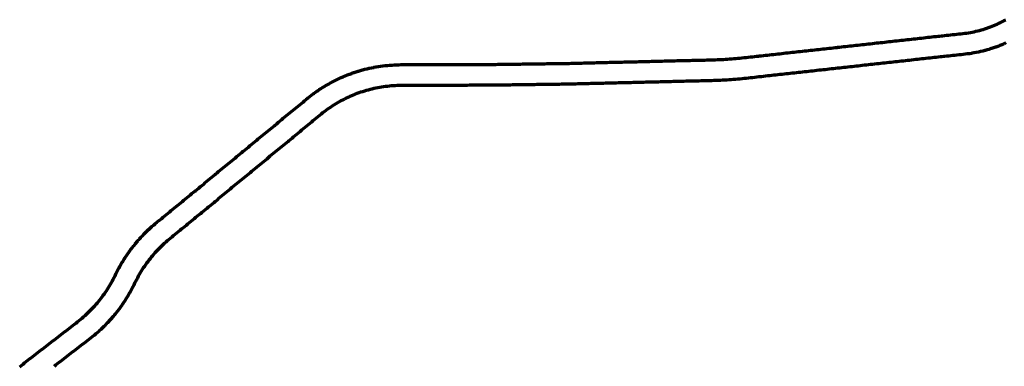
# Model space of a CAD drawing. Header units: metres. Extents: x 98902 to 136161, y 449037 to 499677.
# Tile 34 of 200: x 100984 to 103816, y 494222 to 495219. Entities that reach past the tile are written whole.
import ezdxf

# ---------------------------------------------------------------- set-up
doc = ezdxf.new("R2010")
doc.units = ezdxf.units.M
doc.layers.add('B-WE-OG-INFO_EIS VOORZORGSMAATREGEL-GV', color=7, linetype='Continuous', lineweight=70, true_color=0xfa194b)

msp = doc.modelspace()

# ---------------------------------------------------------------- linework, layer by layer
at = {"layer": 'B-WE-OG-INFO_EIS VOORZORGSMAATREGEL-GV', "flags": 128}
for points in [[(100984.4, 494221.1), (100989.2, 494224.8), (100994, 494228.5), (100998.7, 494232.2), (101003.5, 494235.9), (101003.5, 494235.9), (101008.2, 494239.6), (101013, 494243.3), (101017.8, 494247), (101017.8, 494247), (101022.5, 494250.7), (101027.3, 494254.4), (101027.3, 494254.4), (101032.1, 494258.1), (101036.8, 494261.8), (101036.8, 494261.8), (101041.6, 494265.5), (101046.3, 494269.2), (101051.1, 494272.9), (101055.9, 494276.6), (101060.6, 494280.3), (101060.6, 494280.3), (101060.7, 494280.3), (101065.4, 494284), (101065.4, 494284), (101065.4, 494284), (101070.2, 494287.7), (101070.2, 494287.7), (101075, 494291.4), (101079.7, 494295), (101084.5, 494298.7), (101089.3, 494302.4), (101094, 494306.1), (101098.8, 494309.8), (101103.6, 494313.5), (101108.3, 494317.2), (101113.1, 494320.9), (101113.1, 494320.9), (101117.9, 494324.6), (101117.9, 494324.6), (101122.6, 494328.3), (101127.4, 494332), (101127.4, 494332), (101132.2, 494335.6), (101132.2, 494335.7), (101137, 494339.3), (101141.7, 494343), (101146.5, 494346.7), (101146.5, 494346.7), (101151.1, 494350.3), (101155.6, 494353.8), (101160, 494357.4), (101164.2, 494360.9), (101168.4, 494364.6), (101172.6, 494368.3), (101176.7, 494372.1), (101177.5, 494372.8), (101181.6, 494376.7), (101185.5, 494380.6), (101189.4, 494384.5), (101193.2, 494388.4), (101196.9, 494392.4), (101200.6, 494396.5), (101204.3, 494400.6), (101207.8, 494404.7), (101211.4, 494408.9), (101214.8, 494413.2), (101218.2, 494417.5), (101221.5, 494421.9), (101224.7, 494426.3), (101227.9, 494430.7), (101231.1, 494435.2), (101234.1, 494439.7), (101237.1, 494444.3), (101240, 494448.9), (101242.9, 494453.6), (101245.7, 494458.3), (101248.4, 494463.1), (101251.1, 494467.9), (101253.7, 494472.8), (101256.2, 494477.6), (101258.8, 494482.8), (101258.8, 494482.8), (101261.4, 494488.1), (101261.4, 494488.1), (101261.4, 494488.1), (101264.1, 494493.4), (101264.1, 494493.4), (101264.2, 494493.6), (101266.9, 494498.8), (101267, 494499), (101267.1, 494499.2), (101269.8, 494504.4), (101270, 494504.6), (101270.1, 494504.8), (101272.9, 494510), (101273, 494510.2), (101273.1, 494510.4), (101273.4, 494510.7), (101273.5, 494511.1), (101276.4, 494516.2), (101276.6, 494516.4), (101276.6, 494516.6), (101279.6, 494521.7), (101279.8, 494521.9), (101279.9, 494522.1), (101283, 494527.1), (101283.1, 494527.3), (101283.2, 494527.5), (101286.3, 494532.5), (101286.5, 494532.7), (101286.6, 494532.9), (101289.8, 494537.8), (101290, 494538), (101290, 494538.2), (101293.3, 494543.1), (101293.5, 494543.3), (101293.6, 494543.5), (101297, 494548.4), (101297.1, 494548.5), (101297.2, 494548.7), (101300.6, 494553.5), (101300.8, 494553.7), (101300.9, 494553.9), (101304.4, 494558.6), (101304.6, 494558.8), (101304.7, 494559), (101308.3, 494563.7), (101308.4, 494563.9), (101308.5, 494564.1), (101312.2, 494568.7), (101312.3, 494568.9), (101312.4, 494569.1), (101316.2, 494573.7), (101316.3, 494573.8), (101316.4, 494574), (101320.2, 494578.6), (101320.4, 494578.7), (101320.5, 494578.9), (101324.4, 494583.4), (101324.5, 494583.5), (101324.6, 494583.7), (101328.6, 494588.1), (101328.7, 494588.3), (101328.9, 494588.5), (101332.8, 494592.9), (101333, 494593), (101333.1, 494593.2), (101337.2, 494597.5), (101337.4, 494597.6), (101337.5, 494597.8), (101341.6, 494602.1), (101341.8, 494602.2), (101341.9, 494602.4), (101346.1, 494606.6), (101346.2, 494606.7), (101346.4, 494606.9), (101350.6, 494611), (101350.8, 494611.2), (101350.9, 494611.3), (101355.2, 494615.4), (101355.4, 494615.5), (101355.5, 494615.7), (101359.9, 494619.7), (101360.1, 494619.8), (101360.2, 494620), (101364.6, 494624), (101364.8, 494624.1), (101364.9, 494624.3), (101369.4, 494628.1), (101369.6, 494628.3), (101369.8, 494628.5), (101374.3, 494632.3), (101374.4, 494632.3), (101374.5, 494632.4), (101379, 494636.2), (101379.1, 494636.3), (101379.2, 494636.3), (101383.7, 494640.1), (101388.3, 494643.8), (101392.9, 494647.6), (101397.5, 494651.3), (101402.1, 494655.1), (101406.6, 494658.8), (101406.6, 494658.8), (101411.2, 494662.5), (101415.8, 494666.3), (101420.4, 494670), (101420.4, 494670), (101424.9, 494673.8), (101429.5, 494677.5), (101434.1, 494681.3), (101438.7, 494685), (101443.3, 494688.8), (101447.8, 494692.5), (101447.8, 494692.5), (101452.4, 494696.3), (101457, 494700), (101461.6, 494703.8), (101461.6, 494703.8), (101466.2, 494707.5), (101470.7, 494711.3), (101475.3, 494715), (101479.9, 494718.8), (101484.5, 494722.5), (101489, 494726.2), (101489, 494726.2), (101490.1, 494727.1), (101490.1, 494727.1), (101494.8, 494731), (101494.8, 494731), (101499.6, 494734.9), (101499.6, 494734.9), (101504.3, 494738.8), (101504.3, 494738.8), (101508.9, 494742.6), (101513.6, 494746.4), (101513.6, 494746.4), (101518.3, 494750.3), (101523, 494754.3), (101527.7, 494758.2), (101532.4, 494762.1), (101532.4, 494762.1), (101532.5, 494762.2), (101537.2, 494766.1), (101537.2, 494766.1), (101537.2, 494766.1), (101541.9, 494770), (101541.9, 494770), (101546.7, 494773.9), (101546.7, 494773.9), (101546.7, 494773.9), (101546.7, 494773.9), (101546.7, 494773.9), (101547, 494774.1), (101547.3, 494774.4), (101552, 494778.3), (101556.7, 494782.2), (101556.7, 494782.2), (101556.7, 494782.2), (101561.4, 494786.1), (101561.4, 494786.1), (101561.4, 494786.1), (101566.2, 494790), (101570.9, 494793.9), (101575.6, 494797.8), (101575.6, 494797.8), (101580.4, 494801.7), (101585.1, 494805.6), (101585.1, 494805.6), (101589.8, 494809.5), (101589.8, 494809.5), (101594.5, 494813.4), (101594.5, 494813.4), (101599.3, 494817.3), (101599.3, 494817.3), (101604, 494821.2), (101604, 494821.2), (101608.7, 494825.1), (101608.7, 494825.1), (101613.5, 494829), (101613.5, 494829), (101618.2, 494832.9), (101618.2, 494832.9), (101622.9, 494836.7), (101622.9, 494836.7), (101627.6, 494840.6), (101628, 494840.8), (101628.2, 494841.1), (101633, 494845), (101633, 494845), (101637.7, 494848.9), (101642.4, 494852.8), (101642.4, 494852.8), (101647.2, 494856.7), (101651.9, 494860.6), (101656.6, 494864.5), (101656.6, 494864.5), (101661.3, 494868.4), (101666.1, 494872.3), (101670.8, 494876.2), (101675.5, 494880.1), (101680.2, 494884), (101685, 494887.9), (101685, 494887.9), (101689.7, 494891.8), (101689.7, 494891.8), (101694.4, 494895.7), (101699.2, 494899.6), (101703.9, 494903.5), (101708.6, 494907.3), (101708.6, 494907.3), (101713.3, 494911.2), (101718.1, 494915.1), (101719.1, 494916), (101723.9, 494919.9), (101728.6, 494923.8), (101733.3, 494927.7), (101738, 494931.5), (101742.7, 494935.4), (101742.7, 494935.4), (101747.4, 494939.3), (101752.1, 494943.2), (101756.9, 494947.1), (101761.6, 494951), (101766.3, 494954.8), (101771, 494958.7), (101771, 494958.7), (101775.7, 494962.6), (101780.4, 494966.5), (101785.1, 494970.4), (101789.9, 494974.3), (101794.6, 494978.1), (101799.3, 494982), (101804, 494985.9), (101808.7, 494989.8), (101808.8, 494989.8), (101808.8, 494989.9), (101813.5, 494993.7), (101813.7, 494993.8), (101813.8, 494993.9), (101818.5, 494997.7), (101818.8, 494997.9), (101818.9, 494998), (101823.7, 495001.8), (101823.9, 495001.9), (101824.1, 495002.1), (101829, 495005.7), (101829.1, 495005.8), (101829.2, 495005.9), (101829.7, 495006.1), (101830, 495006.5), (101835, 495010.1), (101835.2, 495010.2), (101835.3, 495010.3), (101840.3, 495013.8), (101840.6, 495013.9), (101840.7, 495014.1), (101845.8, 495017.5), (101846, 495017.6), (101846.1, 495017.8), (101851.3, 495021.1), (101851.5, 495021.2), (101851.6, 495021.4), (101856.8, 495024.7), (101857, 495024.7), (101857.2, 495024.9), (101862.4, 495028.1), (101862.6, 495028.2), (101862.8, 495028.3), (101868, 495031.4), (101868.3, 495031.5), (101868.4, 495031.7), (101873.7, 495034.7), (101874, 495034.8), (101874.1, 495034.9), (101879.5, 495037.9), (101879.7, 495038), (101879.9, 495038.1), (101885.3, 495041), (101885.5, 495041), (101885.7, 495041.2), (101891.1, 495044), (101891.4, 495044), (101891.5, 495044.2), (101897, 495046.9), (101897.3, 495046.9), (101897.4, 495047.1), (101903, 495049.7), (101903.2, 495049.7), (101903.4, 495049.9), (101908.9, 495052.4), (101909.2, 495052.5), (101909.4, 495052.6), (101915, 495055), (101915.2, 495055.1), (101915.4, 495055.2), (101921, 495057.6), (101921.2, 495057.6), (101921.4, 495057.8), (101927.1, 495060), (101927.3, 495060.1), (101927.5, 495060.2), (101933.2, 495062.4), (101933.5, 495062.4), (101933.7, 495062.5), (101939.4, 495064.6), (101939.7, 495064.7), (101939.8, 495064.8), (101945.6, 495066.8), (101945.8, 495066.8), (101946, 495067), (101951.8, 495068.9), (101952.1, 495068.9), (101952.3, 495069), (101958.1, 495070.8), (101958.4, 495070.9), (101958.6, 495071), (101964.4, 495072.7), (101964.7, 495072.7), (101964.9, 495072.8), (101970.7, 495074.5), (101971, 495074.5), (101971.2, 495074.6), (101977.1, 495076.2), (101977.3, 495076.2), (101977.5, 495076.3), (101983.5, 495077.8), (101983.7, 495077.8), (101983.9, 495077.9), (101989.9, 495079.2), (101990.1, 495079.2), (101990.3, 495079.3), (101996.3, 495080.6), (101996.5, 495080.6), (101996.7, 495080.7), (102002.7, 495081.9), (102003, 495081.9), (102003.2, 495082), (102009.2, 495083.1), (102009.4, 495083.1), (102009.6, 495083.2), (102015.7, 495084.2), (102015.9, 495084.2), (102016.1, 495084.3), (102022.1, 495085.2), (102022.4, 495085.2), (102022.6, 495085.2), (102028.7, 495086.1), (102028.9, 495086), (102029.1, 495086.1), (102035.2, 495086.8), (102035.4, 495086.8), (102035.6, 495086.9), (102041.7, 495087.5), (102041.9, 495087.5), (102042.2, 495087.6), (102048.3, 495088.1), (102048.5, 495088.1), (102048.7, 495088.2), (102054.8, 495088.6), (102055, 495088.6), (102055.3, 495088.6), (102061.4, 495089), (102061.6, 495089), (102061.8, 495089), (102067.9, 495089.3), (102068.2, 495089.2), (102068.4, 495089.3), (102074.5, 495089.5), (102074.7, 495089.4), (102074.9, 495089.5), (102081, 495089.6), (102081.2, 495089.5), (102081.3, 495089.6), (102087.4, 495089.6), (102087.4, 495089.6), (102087.4, 495089.6), (102093.5, 495089.6), (102099.7, 495089.6), (102105.8, 495089.6), (102105.8, 495089.6), (102111.9, 495089.6), (102118, 495089.7), (102119.3, 495089.7), (102119.3, 495089.7), (102119.3, 495089.7), (102125.2, 495089.7), (102131, 495089.7), (102136.9, 495089.7), (102142.7, 495089.7), (102148.6, 495089.8), (102154.5, 495089.8), (102160.3, 495089.8), (102166.2, 495089.8), (102166.2, 495089.8), (102172.1, 495089.8), (102172.1, 495089.8), (102172.1, 495089.8), (102177.9, 495089.8), (102183.8, 495089.9), (102189.6, 495089.9), (102195.5, 495089.9), (102201.4, 495089.9), (102207.2, 495089.9), (102213.1, 495090), (102218.9, 495090), (102224.8, 495090), (102230.7, 495090), (102236.5, 495090), (102242.4, 495090), (102242.4, 495090), (102242.4, 495090), (102248.2, 495090.1), (102254.1, 495090.1), (102260, 495090.1), (102265.8, 495090.1), (102271.7, 495090.1), (102271.7, 495090.1), (102277.6, 495090.2), (102283.4, 495090.2), (102289.3, 495090.2), (102295.1, 495090.2), (102301, 495090.2), (102301, 495090.2), (102301, 495090.2), (102301, 495090.2), (102301, 495090.2), (102301.4, 495090.2), (102301.7, 495090.2), (102307.6, 495090.2), (102307.6, 495090.2), (102313.4, 495090.3), (102319.3, 495090.3), (102325.1, 495090.3), (102331, 495090.3), (102331, 495090.3), (102331, 495090.3), (102336.9, 495090.4), (102336.9, 495090.4), (102342.6, 495090.4), (102348.4, 495090.4), (102348.4, 495090.4), (102354.2, 495090.5), (102360, 495090.6), (102365.9, 495090.7), (102371.7, 495090.8), (102371.7, 495090.8), (102371.7, 495090.8), (102377.6, 495090.8), (102383.5, 495090.9), (102389.3, 495091), (102395.2, 495091.1), (102395.2, 495091.1), (102401, 495091.2), (102406.9, 495091.2), (102412.8, 495091.3), (102418.6, 495091.4), (102424.5, 495091.5), (102430.4, 495091.6), (102436.2, 495091.6), (102436.2, 495091.6), (102436.2, 495091.6), (102442.1, 495091.7), (102447.9, 495091.8), (102453.8, 495091.9), (102459.7, 495092), (102465.5, 495092), (102465.5, 495092), (102465.5, 495092), (102471.4, 495092.1), (102477.2, 495092.2), (102483.1, 495092.3), (102489, 495092.4), (102489, 495092.4), (102494.8, 495092.4), (102500.7, 495092.5), (102506.5, 495092.6), (102512.4, 495092.7), (102518.3, 495092.7), (102518.3, 495092.7), (102524.1, 495092.8), (102530, 495092.9), (102535.8, 495093), (102541.7, 495093.1), (102547.6, 495093.1), (102553.4, 495093.2), (102553.4, 495093.2), (102559.2, 495093.3), (102564.8, 495093.4), (102570.7, 495093.6), (102576.5, 495093.7), (102576.5, 495093.7), (102576.5, 495093.7), (102582.4, 495093.9), (102582.4, 495093.9), (102588.2, 495094), (102594.1, 495094.2), (102600, 495094.3), (102600, 495094.3), (102600, 495094.3), (102601.3, 495094.3), (102607.4, 495094.5), (102613.5, 495094.6), (102619.6, 495094.8), (102625.7, 495094.9), (102631.8, 495095.1), (102631.8, 495095.1), (102631.8, 495095.1), (102637.9, 495095.2), (102637.9, 495095.2), (102643.9, 495095.4), (102650, 495095.5), (102656.1, 495095.7), (102662.2, 495095.8), (102668.3, 495096), (102674.4, 495096.1), (102680.4, 495096.3), (102686.5, 495096.4), (102692.6, 495096.6), (102698.7, 495096.7), (102704.8, 495096.9), (102710.9, 495097), (102716.9, 495097.2), (102723, 495097.3), (102729.1, 495097.5), (102729.1, 495097.5), (102735.2, 495097.6), (102741.3, 495097.8), (102747.4, 495097.9), (102753.5, 495098.1), (102759.5, 495098.2), (102765.6, 495098.4), (102771.7, 495098.5), (102771.7, 495098.5), (102771.7, 495098.5), (102777.8, 495098.7), (102783.9, 495098.8), (102790, 495099), (102796, 495099.1), (102802.1, 495099.3), (102808.2, 495099.4), (102814.3, 495099.6), (102820.4, 495099.7), (102826.5, 495099.9), (102832.6, 495100), (102838.6, 495100.2), (102844.7, 495100.3), (102850.8, 495100.5), (102856.9, 495100.6), (102863, 495100.8), (102863, 495100.8), (102863, 495100.8), (102869.1, 495100.9), (102869.1, 495100.9), (102875.1, 495101.1), (102881.2, 495101.2), (102887.3, 495101.4), (102893.4, 495101.5), (102899.5, 495101.7), (102905.6, 495101.8), (102905.6, 495101.8), (102905.6, 495101.8), (102911.6, 495102), (102911.6, 495102), (102911.6, 495102), (102911.6, 495102), (102911.7, 495101.9), (102912, 495101.9), (102912.4, 495102), (102918.5, 495102.1), (102918.5, 495102.1), (102918.5, 495102.1), (102924.6, 495102.3), (102930.7, 495102.4), (102930.7, 495102.4), (102930.7, 495102.4), (102936.7, 495102.6), (102936.7, 495102.6), (102942.8, 495102.7), (102948.9, 495102.9), (102955, 495103), (102955, 495103), (102961.1, 495103.2), (102967.2, 495103.3), (102973.2, 495103.5), (102973.2, 495103.5), (102979.2, 495103.6), (102985.2, 495103.8), (102991.1, 495104), (102997, 495104.3), (103002.9, 495104.6), (103008.7, 495104.9), (103008.7, 495104.9), (103014.6, 495105.2), (103020.7, 495105.6), (103026.4, 495106), (103032.3, 495106.5), (103038.4, 495107), (103038.4, 495107), (103044.3, 495107.5), (103044.3, 495107.5), (103050.1, 495108), (103056, 495108.6), (103061.9, 495109.2), (103061.9, 495109.2), (103067.8, 495109.9), (103067.8, 495109.9), (103073.9, 495110.5), (103079.9, 495111.2), (103086, 495111.9), (103092, 495112.5), (103098.1, 495113.2), (103104.1, 495113.9), (103104.1, 495113.9), (103110.2, 495114.5), (103110.2, 495114.5), (103110.2, 495114.5), (103111.5, 495114.7), (103111.5, 495114.7), (103117.4, 495115.3), (103123.3, 495116), (103123.3, 495116), (103123.3, 495116), (103129.2, 495116.6), (103129.2, 495116.6), (103135.1, 495117.3), (103141, 495117.9), (103146.9, 495118.6), (103152.8, 495119.2), (103152.8, 495119.2), (103158.8, 495119.9), (103164.7, 495120.5), (103170.6, 495121.2), (103170.6, 495121.2), (103176.5, 495121.8), (103182.4, 495122.5), (103188.3, 495123.2), (103194.2, 495123.8), (103194.2, 495123.8), (103194.2, 495123.8), (103200.1, 495124.5), (103206, 495125.1), (103211.9, 495125.8), (103217.8, 495126.4), (103217.8, 495126.4), (103217.8, 495126.4), (103223.7, 495127.1), (103229.6, 495127.7), (103235.5, 495128.4), (103241.4, 495129), (103241.4, 495129), (103241.4, 495129), (103247.3, 495129.7), (103247.3, 495129.7), (103253.3, 495130.3), (103259.2, 495131), (103265.1, 495131.6), (103271, 495132.3), (103271, 495132.3), (103276.9, 495132.9), (103282.8, 495133.6), (103288.7, 495134.2), (103294.6, 495134.9), (103294.6, 495134.9), (103300.5, 495135.5), (103306.4, 495136.2), (103312.3, 495136.8), (103318.2, 495137.5), (103324.1, 495138.1), (103330, 495138.8), (103335.9, 495139.4), (103335.9, 495139.4), (103335.9, 495139.4), (103336.2, 495139.4), (103336.5, 495139.5), (103342.4, 495140.2), (103348.3, 495140.8), (103354.2, 495141.5), (103360.1, 495142.1), (103360.1, 495142.1), (103366, 495142.8), (103371.9, 495143.4), (103377.8, 495144.1), (103383.7, 495144.7), (103389.6, 495145.4), (103395.5, 495146), (103401.4, 495146.7), (103407.3, 495147.3), (103413.2, 495148), (103419.1, 495148.6), (103425, 495149.3), (103425, 495149.3), (103425, 495149.3), (103431, 495149.9), (103436.9, 495150.6), (103442.8, 495151.2), (103448.7, 495151.9), (103448.7, 495151.9), (103448.7, 495151.9), (103454.6, 495152.5), (103454.6, 495152.5), (103460.5, 495153.2), (103466.4, 495153.8), (103472.3, 495154.5), (103472.3, 495154.5), (103472.3, 495154.5), (103478.2, 495155.1), (103478.2, 495155.1), (103484.1, 495155.8), (103490, 495156.4), (103495.9, 495157.1), (103501.8, 495157.7), (103501.8, 495157.7), (103507.7, 495158.4), (103513.6, 495159), (103519.5, 495159.7), (103525.5, 495160.3), (103531.4, 495161), (103537.3, 495161.7), (103543.2, 495162.3), (103549.1, 495163), (103555, 495163.6), (103560.9, 495164.3), (103566.8, 495164.9), (103566.8, 495164.9), (103572.7, 495165.6), (103578.6, 495166.2), (103584.5, 495166.9), (103590.4, 495167.5), (103590.4, 495167.5), (103590.4, 495167.5), (103596.3, 495168.2), (103596.3, 495168.2), (103602.2, 495168.8), (103608.1, 495169.5), (103614, 495170.1), (103614, 495170.1), (103614, 495170.1), (103620, 495170.8), (103620, 495170.8), (103625.9, 495171.4), (103627.3, 495171.3), (103628.7, 495171.7), (103630.1, 495171.9), (103630.1, 495171.9), (103636, 495172.5), (103638.3, 495172.8), (103644.2, 495173.4), (103650.1, 495174.1), (103656, 495174.7), (103661.9, 495175.3), (103667.8, 495176), (103673.7, 495176.6), (103679.6, 495177.3), (103685.5, 495177.9), (103691.4, 495178.6), (103697.2, 495179.2), (103702.7, 495179.8), (103708.1, 495180.6), (103713.5, 495181.4), (103718.8, 495182.3), (103724.2, 495183.3), (103729.5, 495184.4), (103734.7, 495185.5), (103740, 495186.8), (103745.3, 495188.2), (103750.5, 495189.6), (103755.7, 495191.1), (103760.8, 495192.7), (103766, 495194.5), (103771.1, 495196.2), (103776.2, 495198.1), (103781.3, 495200.1), (103786.3, 495202.2), (103791.2, 495204.3), (103796.2, 495206.5), (103801.1, 495208.9), (103805.9, 495211.2), (103810.8, 495213.7), (103815.6, 495216.3), (103820.3, 495218.9)], [(103821.1, 495151.9), (103815.6, 495149.5), (103815.4, 495149.4), (103815.2, 495149.3), (103809.7, 495146.9), (103809.5, 495146.9), (103809.3, 495146.7), (103803.8, 495144.5), (103803.5, 495144.4), (103803.3, 495144.3), (103797.8, 495142.1), (103797.5, 495142.1), (103797.3, 495142), (103791.7, 495139.9), (103791.5, 495139.9), (103791.2, 495139.7), (103785.6, 495137.8), (103785.4, 495137.7), (103785.2, 495137.6), (103779.5, 495135.7), (103779.3, 495135.7), (103779, 495135.6), (103773.4, 495133.8), (103773.1, 495133.8), (103772.9, 495133.6), (103767.2, 495132), (103767, 495131.9), (103766.7, 495131.8), (103761, 495130.2), (103760.7, 495130.2), (103760.5, 495130.1), (103754.7, 495128.6), (103754.5, 495128.6), (103754.3, 495128.5), (103748.5, 495127.1), (103748.2, 495127.1), (103748, 495127), (103742.2, 495125.7), (103741.9, 495125.7), (103741.7, 495125.6), (103735.9, 495124.4), (103735.6, 495124.4), (103735.4, 495124.3), (103729.5, 495123.2), (103729.3, 495123.2), (103729, 495123.2), (103723.2, 495122.2), (103722.9, 495122.2), (103722.7, 495122.1), (103716.8, 495121.2), (103716.6, 495121.2), (103716.3, 495121.1), (103710.4, 495120.3), (103710.2, 495120.4), (103710, 495120.3), (103704.1, 495119.6), (103703.9, 495119.6), (103703.8, 495119.6), (103697.9, 495118.9), (103692, 495118.3), (103692, 495118.3), (103692, 495118.3), (103686.1, 495117.6), (103686.1, 495117.6), (103680.2, 495117), (103674.3, 495116.3), (103668.4, 495115.7), (103662.5, 495115.1), (103656.6, 495114.4), (103656.6, 495114.4), (103656.6, 495114.4), (103650.7, 495113.8), (103644.8, 495113.1), (103642.5, 495112.9), (103636.6, 495112.2), (103636.5, 495112.2), (103636.5, 495112.2), (103635.2, 495112.1), (103633.8, 495112.2), (103632.4, 495111.8), (103626.5, 495111.1), (103626.5, 495111.1), (103626.5, 495111.1), (103620.6, 495110.5), (103620.6, 495110.5), (103614.7, 495109.8), (103608.8, 495109.2), (103602.9, 495108.5), (103602.9, 495108.5), (103602.9, 495108.5), (103597, 495107.9), (103597, 495107.9), (103591.1, 495107.2), (103585.2, 495106.6), (103579.3, 495105.9), (103573.4, 495105.3), (103573.4, 495105.3), (103567.5, 495104.6), (103561.6, 495104), (103555.7, 495103.3), (103555.7, 495103.3), (103549.8, 495102.7), (103543.8, 495102), (103537.9, 495101.4), (103532, 495100.7), (103526.1, 495100.1), (103520.2, 495099.4), (103514.3, 495098.8), (103508.4, 495098.1), (103508.4, 495098.1), (103508.4, 495098.1), (103502.5, 495097.5), (103496.6, 495096.8), (103490.7, 495096.2), (103484.8, 495095.5), (103484.8, 495095.5), (103484.8, 495095.5), (103478.9, 495094.8), (103478.9, 495094.8), (103473, 495094.2), (103467.1, 495093.5), (103461.2, 495092.9), (103461.2, 495092.9), (103461.2, 495092.9), (103455.3, 495092.2), (103455.3, 495092.2), (103449.3, 495091.6), (103443.4, 495090.9), (103437.5, 495090.3), (103431.6, 495089.6), (103431.6, 495089.6), (103425.7, 495089), (103419.8, 495088.3), (103413.9, 495087.7), (103408, 495087), (103402.1, 495086.4), (103396.2, 495085.7), (103390.3, 495085.1), (103384.4, 495084.4), (103378.5, 495083.8), (103372.6, 495083.1), (103366.7, 495082.5), (103366.7, 495082.5), (103366.7, 495082.5), (103360.8, 495081.8), (103354.8, 495081.2), (103348.9, 495080.5), (103343, 495079.9), (103343, 495079.9), (103343, 495079.9), (103342.8, 495079.9), (103342.5, 495079.8), (103336.6, 495079.2), (103330.7, 495078.5), (103324.8, 495077.8), (103318.9, 495077.2), (103313, 495076.5), (103307.1, 495075.9), (103301.2, 495075.2), (103301.2, 495075.2), (103301.2, 495075.2), (103295.3, 495074.6), (103289.4, 495073.9), (103283.5, 495073.3), (103277.6, 495072.6), (103277.6, 495072.6), (103277.6, 495072.6), (103271.6, 495072), (103271.6, 495072), (103265.7, 495071.3), (103259.8, 495070.7), (103253.9, 495070), (103253.9, 495070), (103253.9, 495070), (103248, 495069.4), (103248, 495069.4), (103242.1, 495068.7), (103236.2, 495068.1), (103230.3, 495067.4), (103224.4, 495066.8), (103224.4, 495066.8), (103218.5, 495066.1), (103212.6, 495065.5), (103206.7, 495064.8), (103200.8, 495064.2), (103200.8, 495064.2), (103194.9, 495063.5), (103189, 495062.9), (103183.1, 495062.2), (103177.1, 495061.6), (103171.2, 495060.9), (103165.3, 495060.3), (103159.4, 495059.6), (103159.4, 495059.6), (103153.5, 495059), (103147.6, 495058.3), (103141.7, 495057.7), (103135.8, 495057), (103135.8, 495057), (103135.8, 495057), (103129.9, 495056.3), (103129.9, 495056.3), (103124, 495055.7), (103118.1, 495055), (103118.1, 495055), (103116.7, 495054.9), (103116.7, 495054.9), (103110.7, 495054.2), (103110.7, 495054.2), (103104.6, 495053.6), (103098.6, 495052.9), (103092.5, 495052.2), (103092.5, 495052.2), (103092.5, 495052.2), (103086.5, 495051.6), (103080.4, 495050.9), (103074.4, 495050.2), (103074.4, 495050.2), (103074.4, 495050.2), (103068.3, 495049.6), (103068.3, 495049.6), (103068.2, 495049.5), (103062.1, 495048.9), (103062, 495048.9), (103062, 495048.9), (103055.9, 495048.3), (103055.8, 495048.3), (103055.7, 495048.3), (103049.7, 495047.7), (103049.6, 495047.7), (103049.5, 495047.7), (103043.4, 495047.2), (103043.4, 495047.2), (103043.3, 495047.2), (103037.2, 495046.7), (103037.1, 495046.7), (103037, 495046.6), (103031, 495046.2), (103030.9, 495046.2), (103030.8, 495046.2), (103024.7, 495045.7), (103024.6, 495045.7), (103024.6, 495045.7), (103018.5, 495045.3), (103018.4, 495045.3), (103018.3, 495045.3), (103012.2, 495045), (103012.2, 495045), (103012.1, 495045), (103006, 495044.6), (103005.9, 495044.6), (103005.8, 495044.6), (102999.7, 495044.3), (102999.7, 495044.3), (102999.6, 495044.3), (102993.5, 495044.1), (102993.4, 495044.1), (102993.3, 495044.1), (102987.2, 495043.8), (102987.2, 495043.9), (102987.1, 495043.8), (102981, 495043.6), (102980.9, 495043.7), (102980.9, 495043.6), (102974.8, 495043.5), (102974.7, 495043.5), (102974.7, 495043.5), (102968.6, 495043.3), (102968.6, 495043.3), (102968.6, 495043.3), (102962.6, 495043.2), (102962.6, 495043.2), (102956.5, 495043), (102950.4, 495042.9), (102950.4, 495042.9), (102944.3, 495042.7), (102938.2, 495042.6), (102932.1, 495042.4), (102932.1, 495042.4), (102926, 495042.3), (102926, 495042.3), (102926, 495042.3), (102920, 495042.1), (102913.9, 495042), (102913.9, 495042), (102913.9, 495042), (102913.9, 495042), (102913.5, 495042.1), (102913.1, 495042), (102907, 495041.8), (102901, 495041.7), (102894.9, 495041.5), (102888.8, 495041.4), (102882.7, 495041.2), (102876.6, 495041.1), (102870.5, 495040.9), (102864.4, 495040.8), (102864.4, 495040.8), (102858.4, 495040.6), (102852.3, 495040.5), (102846.2, 495040.3), (102840.1, 495040.2), (102834, 495040), (102827.9, 495039.9), (102821.9, 495039.7), (102821.9, 495039.7), (102821.9, 495039.7), (102815.8, 495039.6), (102809.7, 495039.4), (102803.6, 495039.3), (102797.5, 495039.1), (102791.4, 495039), (102785.3, 495038.8), (102779.3, 495038.7), (102779.3, 495038.7), (102779.3, 495038.7), (102773.2, 495038.5), (102767.1, 495038.4), (102761, 495038.2), (102754.9, 495038.1), (102748.8, 495037.9), (102742.8, 495037.8), (102736.7, 495037.6), (102730.6, 495037.5), (102724.5, 495037.3), (102724.5, 495037.3), (102718.4, 495037.2), (102712.3, 495037), (102706.3, 495036.9), (102700.2, 495036.7), (102694.1, 495036.6), (102688, 495036.4), (102688, 495036.4), (102688, 495036.4), (102681.9, 495036.3), (102681.9, 495036.3), (102675.8, 495036.1), (102669.7, 495036), (102663.7, 495035.9), (102657.6, 495035.7), (102651.5, 495035.6), (102645.4, 495035.4), (102639.3, 495035.3), (102633.2, 495035.1), (102627.2, 495035), (102621.1, 495034.8), (102615, 495034.7), (102608.9, 495034.5), (102602.8, 495034.4), (102601.4, 495034.3), (102601.4, 495034.3), (102595.6, 495034.2), (102589.7, 495034), (102583.9, 495033.9), (102583.9, 495033.9), (102583.9, 495033.9), (102578, 495033.7), (102572.1, 495033.6), (102566.3, 495033.5), (102560.4, 495033.3), (102560.3, 495033.3), (102560.1, 495033.3), (102554.2, 495033.2), (102554.2, 495033.2), (102554.2, 495033.2), (102548.4, 495033.2), (102542.5, 495033.1), (102536.7, 495033), (102530.8, 495032.9), (102524.9, 495032.8), (102524.9, 495032.8), (102519.1, 495032.8), (102513.2, 495032.7), (102507.4, 495032.6), (102501.5, 495032.5), (102495.6, 495032.4), (102495.6, 495032.4), (102489.8, 495032.4), (102483.9, 495032.3), (102478, 495032.2), (102472.2, 495032.1), (102466.3, 495032), (102460.5, 495032), (102454.6, 495031.9), (102448.7, 495031.8), (102442.9, 495031.7), (102437, 495031.6), (102431.2, 495031.6), (102431.2, 495031.6), (102431.2, 495031.6), (102425.3, 495031.5), (102419.4, 495031.4), (102413.6, 495031.3), (102407.7, 495031.2), (102401.9, 495031.2), (102401.9, 495031.2), (102396, 495031.1), (102390.1, 495031), (102384.3, 495030.9), (102378.4, 495030.8), (102372.6, 495030.8), (102372.6, 495030.8), (102366.7, 495030.7), (102360.8, 495030.6), (102355, 495030.5), (102349.1, 495030.5), (102349.1, 495030.5), (102349, 495030.5), (102343.1, 495030.4), (102343.1, 495030.4), (102343, 495030.4), (102337.1, 495030.4), (102337.1, 495030.4), (102337.1, 495030.4), (102331.2, 495030.3), (102331.2, 495030.3), (102325.4, 495030.3), (102319.5, 495030.3), (102313.7, 495030.3), (102307.8, 495030.2), (102307.8, 495030.3), (102307.8, 495030.2), (102301.9, 495030.2), (102301.9, 495030.2), (102301.9, 495030.2), (102301.5, 495030.3), (102301.2, 495030.2), (102295.3, 495030.2), (102289.5, 495030.2), (102283.6, 495030.2), (102277.7, 495030.2), (102277.7, 495030.2), (102271.9, 495030.1), (102271.9, 495030.1), (102271.9, 495030.1), (102266, 495030.1), (102260.2, 495030.1), (102254.3, 495030.1), (102248.4, 495030.1), (102242.6, 495030), (102236.7, 495030), (102230.8, 495030), (102225, 495030), (102219.1, 495030), (102213.3, 495030), (102207.4, 495029.9), (102207.4, 495029.9), (102201.5, 495029.9), (102201.5, 495029.9), (102201.5, 495029.9), (102195.7, 495029.9), (102189.8, 495029.9), (102184, 495029.9), (102178.1, 495029.9), (102172.2, 495029.8), (102166.4, 495029.8), (102160.5, 495029.8), (102154.7, 495029.8), (102148.8, 495029.8), (102142.9, 495029.7), (102137.1, 495029.7), (102137.1, 495029.7), (102131.2, 495029.7), (102131.2, 495029.7), (102131.2, 495029.7), (102125.3, 495029.7), (102119.5, 495029.7), (102119.5, 495029.7), (102118.2, 495029.7), (102118.2, 495029.7), (102118.2, 495029.7), (102112.1, 495029.6), (102105.9, 495029.6), (102099.8, 495029.6), (102099.8, 495029.6), (102093.7, 495029.6), (102087.6, 495029.6), (102087.6, 495029.6), (102081.6, 495029.6), (102076, 495029.5), (102070.2, 495029.3), (102064.7, 495029.1), (102058.9, 495028.7), (102053.3, 495028.3), (102047.7, 495027.8), (102042.1, 495027.2), (102036.5, 495026.6), (102030.9, 495025.8), (102025.3, 495025), (102019.8, 495024), (102014.2, 495023), (102008.7, 495021.9), (102003.1, 495020.7), (101997.7, 495019.5), (101992.2, 495018.1), (101986.7, 495016.7), (101981.3, 495015.1), (101975.8, 495013.5), (101970.5, 495011.8), (101965.1, 495010.1), (101959.8, 495008.2), (101954.4, 495006.2), (101949.2, 495004.3), (101944, 495002.2), (101938.8, 495000), (101933.6, 494997.7), (101928.5, 494995.4), (101923.3, 494992.9), (101918.3, 494990.5), (101913.2, 494987.9), (101908.3, 494985.3), (101903.3, 494982.5), (101898.4, 494979.7), (101893.5, 494976.8), (101888.8, 494973.9), (101884, 494970.9), (101879.2, 494967.7), (101874.6, 494964.6), (101870, 494961.4), (101865.2, 494957.9), (101865.1, 494957.8), (101865, 494957.7), (101860.3, 494954.2), (101855.8, 494950.7), (101851.3, 494947.1), (101846.9, 494943.5), (101846.9, 494943.5), (101842.1, 494939.6), (101837.4, 494935.7), (101832.7, 494931.8), (101828, 494928), (101828, 494928), (101828, 494928), (101823.3, 494924.1), (101823.3, 494924.1), (101818.6, 494920.2), (101813.9, 494916.3), (101813.9, 494916.3), (101809.1, 494912.4), (101804.4, 494908.5), (101804.4, 494908.5), (101799.7, 494904.7), (101799.7, 494904.7), (101795, 494900.8), (101790.3, 494896.9), (101785.6, 494893), (101780.9, 494889.1), (101780.9, 494889.1), (101776.1, 494885.2), (101776.1, 494885.2), (101771.4, 494881.4), (101766.7, 494877.5), (101762, 494873.6), (101757.3, 494869.7), (101757.3, 494869.7), (101756.2, 494868.8), (101756.2, 494868.8), (101751.5, 494864.9), (101751.5, 494864.9), (101746.8, 494861), (101746.8, 494861), (101742, 494857.1), (101742, 494857.1), (101737.3, 494853.2), (101737.3, 494853.2), (101737.3, 494853.2), (101732.6, 494849.3), (101732.6, 494849.3), (101727.9, 494845.5), (101727.9, 494845.5), (101727.9, 494845.5), (101723.1, 494841.6), (101723.1, 494841.6), (101718.4, 494837.7), (101713.7, 494833.8), (101708.9, 494829.9), (101704.2, 494826), (101699.5, 494822.1), (101694.8, 494818.2), (101690, 494814.3), (101685.3, 494810.4), (101685.3, 494810.4), (101680.6, 494806.5), (101675.8, 494802.6), (101671.1, 494798.7), (101671.1, 494798.7), (101671.1, 494798.7), (101666.4, 494794.8), (101666.4, 494794.8), (101666, 494794.6), (101665.8, 494794.3), (101661.1, 494790.4), (101656.3, 494786.5), (101656.3, 494786.5), (101651.6, 494782.6), (101646.9, 494778.8), (101642.2, 494774.9), (101637.4, 494771), (101632.7, 494767.1), (101628, 494763.2), (101623.2, 494759.3), (101618.5, 494755.4), (101613.8, 494751.5), (101609.1, 494747.6), (101604.3, 494743.7), (101604.3, 494743.7), (101599.6, 494739.8), (101599.6, 494739.8), (101594.9, 494735.9), (101594.9, 494735.9), (101590.2, 494732), (101585.4, 494728.1), (101585.1, 494727.9), (101584.9, 494727.6), (101580.1, 494723.7), (101575.4, 494719.9), (101575.4, 494719.9), (101570.8, 494716), (101566.1, 494712.1), (101561.4, 494708.2), (101556.7, 494704.3), (101552, 494700.3), (101552, 494700.3), (101552, 494700.3), (101547.2, 494696.4), (101547.2, 494696.3), (101547.1, 494696.3), (101542.4, 494692.4), (101542.4, 494692.4), (101537.6, 494688.5), (101537.6, 494688.5), (101532.9, 494684.6), (101532.9, 494684.6), (101532.9, 494684.6), (101528.1, 494680.7), (101528.1, 494680.7), (101528.1, 494680.7), (101527, 494679.8), (101527, 494679.8), (101527, 494679.8), (101522.5, 494676.1), (101522.5, 494676.1), (101517.9, 494672.3), (101513.3, 494668.6), (101508.7, 494664.8), (101504.2, 494661.1), (101499.6, 494657.3), (101495, 494653.6), (101490.4, 494649.8), (101485.8, 494646.1), (101485.8, 494646.1), (101481.3, 494642.3), (101481.3, 494642.3), (101476.7, 494638.6), (101472.1, 494634.8), (101467.5, 494631.1), (101462.9, 494627.4), (101458.4, 494623.6), (101458.4, 494623.6), (101453.8, 494619.9), (101449.2, 494616.1), (101449.2, 494616.1), (101444.6, 494612.4), (101440.1, 494608.6), (101435.5, 494604.9), (101435.5, 494604.9), (101430.9, 494601.1), (101426.3, 494597.4), (101426.3, 494597.4), (101421.7, 494593.6), (101417.2, 494590), (101412.8, 494586.3), (101408.6, 494582.7), (101404.5, 494579.1), (101400.4, 494575.5), (101396.4, 494571.8), (101392.4, 494568), (101388.5, 494564.2), (101384.6, 494560.3), (101380.8, 494556.3), (101377.1, 494552.3), (101373.4, 494548.3), (101369.8, 494544.2), (101366.2, 494540), (101362.7, 494535.8), (101359.3, 494531.6), (101355.9, 494527.2), (101352.6, 494522.9), (101349.3, 494518.4), (101346.2, 494514), (101343, 494509.5), (101340, 494505), (101337, 494500.4), (101334.1, 494495.7), (101331.2, 494491.1), (101328.5, 494486.3), (101325.6, 494481.4), (101325.5, 494481.3), (101325.5, 494481.2), (101322.8, 494476.1), (101320.2, 494471.3), (101317.7, 494466.3), (101315.1, 494461.2), (101315.1, 494461.2), (101312.4, 494455.9), (101312.4, 494455.9), (101312.4, 494455.9), (101309.8, 494450.6), (101309.6, 494450.4), (101309.6, 494450.3), (101306.9, 494445), (101306.7, 494444.8), (101306.7, 494444.6), (101303.9, 494439.4), (101303.7, 494439.2), (101303.7, 494439), (101300.8, 494433.9), (101300.7, 494433.7), (101300.6, 494433.5), (101297.7, 494428.3), (101297.5, 494428.2), (101297.4, 494428), (101294.4, 494422.9), (101294.3, 494422.7), (101294.2, 494422.5), (101291.1, 494417.5), (101291, 494417.3), (101290.9, 494417.1), (101287.7, 494412.1), (101287.6, 494411.9), (101287.5, 494411.7), (101284.2, 494406.8), (101284.1, 494406.6), (101284, 494406.4), (101280.7, 494401.5), (101280.6, 494401.4), (101280.5, 494401.1), (101277.1, 494396.3), (101276.9, 494396.1), (101276.8, 494395.9), (101273.4, 494391.1), (101273.2, 494391), (101273.1, 494390.8), (101269.6, 494386), (101269.4, 494385.9), (101269.3, 494385.7), (101265.8, 494381), (101265.6, 494380.8), (101265.5, 494380.6), (101261.8, 494376), (101261.7, 494375.8), (101261.6, 494375.6), (101257.8, 494371), (101257.7, 494370.9), (101257.6, 494370.7), (101253.8, 494366.1), (101253.6, 494366), (101253.5, 494365.8), (101249.6, 494361.3), (101249.5, 494361.2), (101249.4, 494361), (101245.4, 494356.5), (101245.3, 494356.4), (101245.1, 494356.2), (101241.2, 494351.8), (101241, 494351.7), (101240.9, 494351.5), (101236.8, 494347.2), (101236.6, 494347.1), (101236.5, 494346.9), (101232.4, 494342.6), (101232.2, 494342.5), (101232.1, 494342.3), (101227.9, 494338.1), (101227.8, 494338), (101227.6, 494337.8), (101223.4, 494333.7), (101223.2, 494333.5), (101223.1, 494333.4), (101218.8, 494329.3), (101218.7, 494329.3), (101218.7, 494329.2), (101217.7, 494328.3), (101217.6, 494328.2), (101217.4, 494328), (101213, 494323.9), (101212.8, 494323.8), (101212.7, 494323.6), (101208.2, 494319.6), (101208, 494319.5), (101207.8, 494319.3), (101203.3, 494315.4), (101203.1, 494315.3), (101202.9, 494315.1), (101198.3, 494311.2), (101198.1, 494311.1), (101198, 494311), (101193.3, 494307.2), (101193.1, 494307.1), (101192.9, 494306.9), (101188.2, 494303.1), (101188.1, 494303.1), (101188, 494303), (101183.2, 494299.3), (101183.2, 494299.3), (101183.2, 494299.3), (101178.4, 494295.6), (101178.4, 494295.6), (101178.4, 494295.6), (101173.7, 494291.9), (101173.7, 494291.9), (101168.9, 494288.2), (101168.9, 494288.2), (101164.1, 494284.5), (101164.1, 494284.5), (101159.4, 494280.8), (101154.6, 494277.1), (101149.8, 494273.4), (101145.1, 494269.8), (101140.3, 494266.1), (101135.5, 494262.4), (101130.8, 494258.7), (101130.8, 494258.7), (101126, 494255), (101121.2, 494251.3), (101116.5, 494247.6), (101111.7, 494243.9), (101106.9, 494240.2), (101102.2, 494236.5), (101102.2, 494236.5), (101097.4, 494232.8), (101097.4, 494232.8), (101092.7, 494229.2), (101087.9, 494225.5), (101083.2, 494221.8)]]:
    msp.add_lwpolyline(points, dxfattribs=at)

doc.saveas('drawing.dxf')
